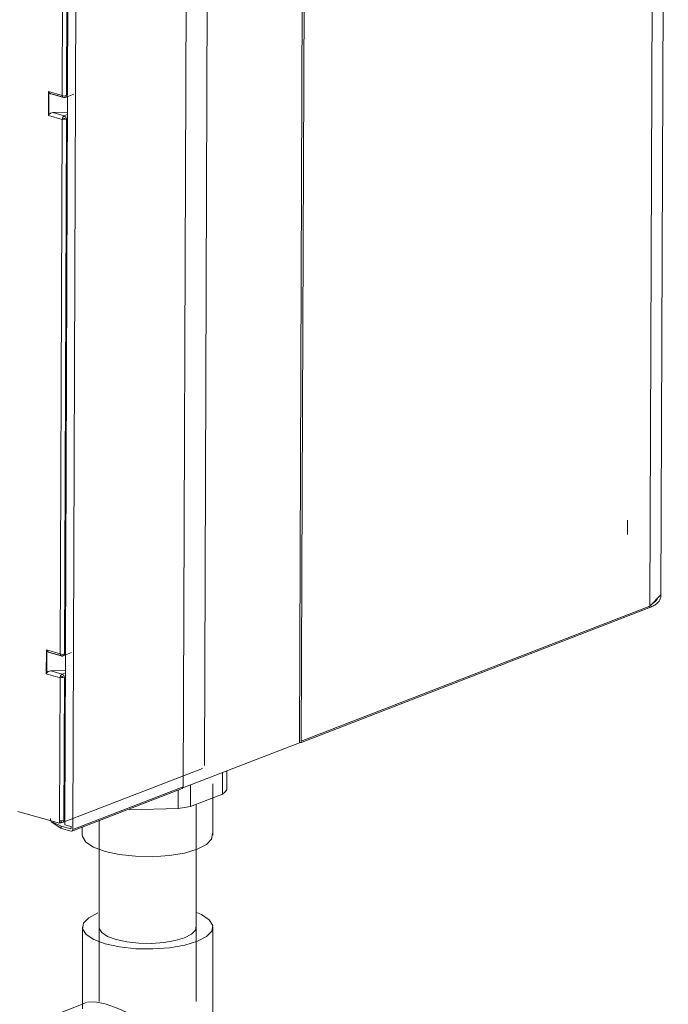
# Model space of a CAD drawing. Header units: millimetres. Extents: x 37142 to 69399, y 2700 to 29257.
# Tile 60 of 85: x 67542 to 67755, y 20041 to 20365. Entities that reach past the tile are written whole.
import ezdxf

# ---------------------------------------------------------------- set-up
doc = ezdxf.new("R2010")
doc.units = ezdxf.units.MM
for name, color, linetype, lineweight in [('G-XREF-____-OTLN', 8, 'Continuous', 9), ('M-EQPM-____-OTLN', 50, 'Continuous', 20), ('P-PIPE-____-OTLN', 3, 'Continuous', 20)]:
    doc.layers.add(name, color=color, linetype=linetype, lineweight=lineweight)

# ---------------------------------------------------------------- blocks, each defined once
blk = doc.blocks.new('City Class FR - City Class F_iam-V156-3D Отопление Right')
at = {"layer": 'G-XREF-____-OTLN'}
for p, q in [((-7494.02, 20175.06), (-7491.54, 20833.7)), ((-7495.12, 20830.49), (-7497.6, 20171.85)), ((-7610.51, 20786.99), (-7612.99, 20126.84)), ((-7609.9, 20786.06), (-7612.38, 20127.42)), ((-7644.3, 20119.33), (-7641.84, 20773.83)), ((-7651.28, 20112.36), (-7648.81, 20771)), ((-7685.12, 20756.94), (-7687.6, 20098.3)), ((-7689.36, 20340.19), (-7688.67, 20523.92)), ((-7691.09, 20340.05), (-7690.43, 20516.03)), ((-7689.02, 20516.06), (-7689.68, 20340.08)), ((-7695.65, 20333.43), (-7695.62, 20341.35)), ((-7695.62, 20341.35), (-7691.09, 20340.05)), ((-7695.5, 20333.73), (-7695.48, 20341.02)), ((-7694.75, 20340.5), (-7690.72, 20339.34)), ((-7694.15, 20340.42), (-7690.45, 20339.36)), ((-7690.08, 20339.37), (-7687.32, 20340.44)), ((-7690.05, 20156.29), (-7689.36, 20340.02)), ((-7691.12, 20332.13), (-7695.65, 20333.43)), ((-7689.38, 20334.5), (-7694.17, 20334.39)), ((-7690.47, 20333.32), (-7694.17, 20334.39)), ((-7689.38, 20333.75), (-7690.47, 20333.32)), ((-7691.78, 20156.15), (-7691.12, 20332.13)), ((-7689.71, 20332.16), (-7690.37, 20156.19)), ((-7505.02, 20195.46), (-7505, 20200.12)), ((-7497.6, 20171.85), (-7494.06, 20175.47)), ((-7612.38, 20127.42), (-7497.6, 20171.85)), ((-7495.64, 20173.55), (-7495.15, 20174.12)), ((-7612.7, 20126.85), (-7497.92, 20171.27)), ((-7696.34, 20149.53), (-7696.31, 20157.45)), ((-7696.31, 20157.45), (-7691.78, 20156.15)), ((-7696.19, 20149.83), (-7696.17, 20157.12)), ((-7695.44, 20156.6), (-7691.41, 20155.44)), ((-7694.84, 20156.52), (-7691.14, 20155.46)), ((-7690.77, 20155.47), (-7688.01, 20156.54)), ((-7690.26, 20099.82), (-7690.05, 20156.12)), ((-7691.81, 20148.23), (-7696.34, 20149.53)), ((-7690.07, 20150.6), (-7694.87, 20150.49)), ((-7691.16, 20149.43), (-7694.87, 20150.49)), ((-7691.31, 20148.71), (-7691.16, 20148.67)), ((-7690.07, 20149.85), (-7691.16, 20149.43)), ((-7691.99, 20101.27), (-7691.81, 20148.23)), ((-7691.31, 20148.44), (-7691.29, 20148.43)), ((-7690.4, 20148.26), (-7690.58, 20101.3)), ((-7612.99, 20126.84), (-7651.43, 20111.96)), ((-7690.98, 20100.58), (-7644.94, 20118.41)), ((-7687.92, 20097.73), (-7651.6, 20111.79)), ((-7651.28, 20112.36), (-7687.6, 20098.3)), ((-7705.69, 20104.25), (-7691.99, 20100.32)), ((-7694.92, 20101.94), (-7694.92, 20101.19)), ((-7691.41, 20098.64), (-7694.89, 20100.92)), ((-7694.18, 20100.73), (-7691.4, 20099.39)), ((-7691.99, 20100.32), (-7691.99, 20101.27)), ((-7691.34, 20100.57), (-7691.99, 20100.76)), ((-7691.47, 20100.52), (-7691.99, 20100.32)), ((-7691.47, 20101.21), (-7691.47, 20100.52)), ((-7691.25, 20100.61), (-7691.34, 20100.57)), ((-7691.4, 20099.39), (-7691.41, 20098.64)), ((-7691.4, 20099.39), (-7688.28, 20098.5)), ((-7688.21, 20097.72), (-7691.31, 20098.61)), ((-7688.2, 20099.23), (-7690.26, 20099.82)), ((-7688.21, 20098.57), (-7688.2, 20099.23))]:
    blk.add_line(p, q, dxfattribs=at)
for points in [[(-7695.48, 20341.02, 0), (-7695.55, 20341.18, 0), (-7695.62, 20341.35, 0)], [(-7695.48, 20341.02, 0), (-7694.96, 20340.58, 0), (-7694.15, 20340.42, 0)], [(-7691.09, 20340.05, 0), (-7690.36, 20339.79, 0), (-7689.68, 20340.08, 0)], [(-7690.45, 20339.36, 0), (-7690.9, 20339.46, 0), (-7691.09, 20340.05, 0)], [(-7689.68, 20340.08, 0), (-7689.91, 20339.48, 0), (-7690.45, 20339.36, 0)], [(-7690.68, 20339.33, 0), (-7690.64, 20339.32, 0), (-7690.61, 20339.32, 0), (-7690.58, 20339.31, 0), (-7690.55, 20339.31, 0), (-7690.51, 20339.31, 0), (-7690.48, 20339.3, 0), (-7690.45, 20339.3, 0), (-7690.42, 20339.3, 0), (-7690.38, 20339.3, 0), (-7690.35, 20339.31, 0), (-7690.32, 20339.31, 0), (-7690.28, 20339.32, 0), (-7690.25, 20339.32, 0), (-7690.22, 20339.33, 0), (-7690.18, 20339.34, 0), (-7690.15, 20339.35, 0), (-7690.12, 20339.36, 0)], [(-7695.65, 20333.43, 0), (-7695.58, 20333.58, 0), (-7695.5, 20333.73, 0)], [(-7694.17, 20334.39, 0), (-7694.99, 20334.2, 0), (-7695.5, 20333.73, 0)], [(-7691.12, 20332.13, 0), (-7690.93, 20332.87, 0), (-7690.47, 20333.32, 0)], [(-7691.12, 20332.13, 0), (-7690.39, 20332.24, 0), (-7689.71, 20332.16, 0)], [(-7690.47, 20332.57, 0), (-7690.53, 20332.47, 0), (-7690.6, 20332.33, 0)], [(-7690.32, 20332.34, 0), (-7690.46, 20332.31, 0), (-7690.6, 20332.33, 0)], [(-7690.47, 20333.32, 0), (-7689.93, 20332.89, 0), (-7689.71, 20332.16, 0)], [(-7690.32, 20332.34, 0), (-7690.36, 20332.48, 0), (-7690.47, 20332.57, 0)], [(-7494.02, 20175.06, 0), (-7494.03, 20174.78, 0), (-7494.09, 20174.5, 0), (-7494.17, 20174.22, 0), (-7494.28, 20173.96, 0), (-7494.42, 20173.71, 0), (-7494.58, 20173.47, 0), (-7494.77, 20173.24, 0), (-7494.98, 20173.02, 0), (-7495.21, 20172.8, 0), (-7495.45, 20172.6, 0), (-7495.72, 20172.4, 0), (-7496, 20172.21, 0), (-7496.3, 20172.03, 0), (-7496.62, 20171.86, 0), (-7496.96, 20171.69, 0), (-7497.31, 20171.52, 0), (-7497.68, 20171.37, 0), (-7497.92, 20171.27, 0)], [(-7497.92, 20171.27, 0), (-7497.78, 20171.36, 0), (-7497.6, 20171.85, 0)], [(-7495.15, 20174.12, 0), (-7495.29, 20173.93, 0), (-7495.45, 20173.74, 0), (-7495.63, 20173.56, 0), (-7495.83, 20173.38, 0), (-7496.05, 20173.2, 0), (-7496.29, 20173.03, 0), (-7496.37, 20172.98, 0)], [(-7696.17, 20157.12, 0), (-7696.25, 20157.28, 0), (-7696.31, 20157.45, 0)], [(-7696.17, 20157.12, 0), (-7695.65, 20156.68, 0), (-7694.84, 20156.52, 0)], [(-7691.78, 20156.15, 0), (-7691.05, 20155.89, 0), (-7690.37, 20156.19, 0)], [(-7691.14, 20155.46, 0), (-7691.59, 20155.56, 0), (-7691.78, 20156.15, 0)], [(-7691.37, 20155.43, 0), (-7691.33, 20155.42, 0), (-7691.3, 20155.42, 0), (-7691.27, 20155.41, 0), (-7691.24, 20155.41, 0), (-7691.21, 20155.41, 0), (-7691.17, 20155.4, 0), (-7691.14, 20155.4, 0), (-7691.11, 20155.4, 0), (-7691.07, 20155.41, 0), (-7691.04, 20155.41, 0), (-7691.01, 20155.41, 0), (-7690.98, 20155.42, 0), (-7690.94, 20155.42, 0), (-7690.91, 20155.43, 0), (-7690.88, 20155.44, 0), (-7690.84, 20155.45, 0), (-7690.81, 20155.46, 0)], [(-7690.37, 20156.19, 0), (-7690.6, 20155.58, 0), (-7691.14, 20155.46, 0)], [(-7696.34, 20149.53, 0), (-7696.27, 20149.68, 0), (-7696.19, 20149.83, 0)], [(-7694.87, 20150.49, 0), (-7695.68, 20150.3, 0), (-7696.19, 20149.83, 0)], [(-7691.81, 20148.23, 0), (-7691.62, 20148.97, 0), (-7691.16, 20149.43, 0)], [(-7691.16, 20148.67, 0), (-7691.22, 20148.57, 0), (-7691.29, 20148.43, 0)], [(-7691.16, 20149.43, 0), (-7690.62, 20148.99, 0), (-7690.4, 20148.26, 0)], [(-7691.01, 20148.44, 0), (-7691.05, 20148.58, 0), (-7691.16, 20148.67, 0)], [(-7691.81, 20148.23, 0), (-7691.08, 20148.34, 0), (-7690.4, 20148.26, 0)], [(-7691.01, 20148.44, 0), (-7691.15, 20148.42, 0), (-7691.29, 20148.43, 0)], [(-7612.99, 20126.84, 0), (-7612.56, 20126.94, 0), (-7612.38, 20127.42, 0)], [(-7651.6, 20111.79, 0), (-7651.46, 20111.88, 0), (-7651.28, 20112.36, 0)], [(-7691.99, 20101.27, 0), (-7691.26, 20101.19, 0), (-7690.58, 20101.3, 0)], [(-7691.34, 20100.57, 0), (-7690.8, 20100.7, 0), (-7690.58, 20101.3, 0)], [(-7687.6, 20098.3, 0), (-7687.78, 20097.82, 0), (-7688.21, 20097.72, 0)]]:
    blk.add_polyline3d(points, dxfattribs=at)
blk = doc.blocks.new('City Class FR - City Class 25 FR-V157-3D Отопление Right')
blk.add_blockref('City Class FR - City Class F_iam-V156-3D Отопление Right', (0, 0))
blk = doc.blocks.new('ADSK_Полипропилен_Муфта с накидной гайкой - 32 x 1_-V160-3D Отопление Right')
at = {"layer": 'P-PIPE-____-OTLN', "color": 10}
for p, q in [((-7638.32, 20117.03), (-7638.34, 20109.9)), ((-7636.92, 20111.34), (-7636.9, 20117.58)), ((-7648.85, 20105.85), (-7648.82, 20112.97)), ((-7641.54, 20096.4), (-7641.47, 20113.37)), ((-7652.91, 20111.32), (-7652.94, 20105.17)), ((-7638.34, 20109.9), (-7648.85, 20105.85)), ((-7652.94, 20105.17), (-7669.05, 20104.81)), ((-7684.53, 20099.12), (-7684.54, 20096.56))]:
    blk.add_line(p, q, dxfattribs=at)
for points in [[(-7636.92, 20111.34, 0), (-7637.54, 20110.61, 0), (-7638.34, 20109.9, 0)], [(-7648.85, 20105.85, 0), (-7650.85, 20105.48, 0), (-7652.94, 20105.17, 0)], [(-7641.6, 20096.96, 0), (-7641.9, 20095.1, 0), (-7643.64, 20093.33, 0), (-7646.7, 20091.77, 0)], [(-7646.7, 20091.77, 0), (-7650.87, 20090.54, 0), (-7655.88, 20089.71, 0), (-7661.37, 20089.34, 0), (-7666.97, 20089.46, 0), (-7672.31, 20090.06, 0), (-7677.01, 20091.09, 0), (-7680.77, 20092.49, 0), (-7683.31, 20094.16, 0), (-7684.47, 20095.99, 0), (-7684.53, 20096.56, 0)]]:
    blk.add_polyline3d(points, dxfattribs=at)
blk = doc.blocks.new('ADSK_Полипропилен_Отвод - Универсальный-V161-3D Отопление Right')
at = {"layer": 'P-PIPE-____-OTLN', "color": 10}
for p, q in [((-7684.47, 20066.15), (-7684.47, 20039.25)), ((-7641.47, 20026.12), (-7641.47, 20066.15)), ((-7683.08, 20041.3), (-7698.42, 20035.24)), ((-7682.64, 19995.25), (-7655.08, 20006.12)), ((-7691.15, 19995.19), (-7690.53, 19995))]:
    blk.add_line(p, q, dxfattribs=at)
for points in [[(-7679.34, 20070.83, 0), (-7682.39, 20069.25, 0), (-7684.12, 20067.45, 0), (-7684.4, 20065.57, 0), (-7683.23, 20063.73, 0), (-7680.68, 20062.05, 0), (-7676.92, 20060.64, 0)], [(-7676.92, 20060.64, 0), (-7672.2, 20059.62, 0), (-7666.86, 20059.04, 0), (-7661.26, 20058.94, 0), (-7655.77, 20059.34, 0), (-7650.77, 20060.2, 0), (-7646.61, 20061.46, 0), (-7643.56, 20063.04, 0), (-7641.83, 20064.84, 0), (-7641.54, 20066.72, 0), (-7642.72, 20068.57, 0), (-7645.27, 20070.25, 0), (-7646.87, 20070.94, 0)], [(-7650.79, 20062.66, 0), (-7653.89, 20061.72, 0), (-7657.61, 20061.08, 0), (-7661.7, 20060.79, 0), (-7665.87, 20060.86, 0), (-7669.84, 20061.29, 0), (-7673.35, 20062.05, 0), (-7676.15, 20063.09, 0), (-7678.05, 20064.34, 0), (-7678.92, 20065.72, 0), (-7678.97, 20066.14, 0)], [(-7647.02, 20066.58, 0), (-7647.24, 20065.17, 0), (-7648.52, 20063.84, 0), (-7650.79, 20062.66, 0)], [(-7682.76, 20041.41, 0), (-7680.37, 20041.56, 0), (-7676.92, 20040.87, 0)], [(-7676.92, 20040.87, 0), (-7672.68, 20039.35, 0), (-7668.14, 20037.22, 0), (-7663.67, 20034.73, 0), (-7659.47, 20032.06, 0), (-7655.63, 20029.33, 0), (-7652.2, 20026.62, 0), (-7649.18, 20023.98, 0), (-7646.61, 20021.43, 0)], [(-7690.53, 20035.49, 0), (-7694.77, 20036.02, 0), (-7698.72, 20035.12, 0), (-7702.11, 20032.88, 0), (-7704.62, 20029.59, 0)], [(-7690.53, 19995, 0), (-7686.3, 19994.47, 0), (-7682.35, 19995.37, 0), (-7678.96, 19997.61, 0), (-7676.36, 20001.06, 0), (-7674.72, 20005.48, 0), (-7674.17, 20010.56, 0), (-7674.72, 20015.96, 0), (-7676.36, 20021.31, 0), (-7678.96, 20026.25, 0), (-7682.35, 20030.44, 0), (-7686.3, 20033.59, 0), (-7690.53, 20035.49, 0)], [(-7696.62, 20030.04, 0), (-7693.69, 20030.7, 0), (-7690.53, 20030.31, 0), (-7687.38, 20028.9, 0), (-7684.44, 20026.55, 0), (-7681.92, 20023.43, 0), (-7679.99, 20019.76, 0), (-7678.77, 20015.78, 0), (-7678.35, 20011.76, 0)], [(-7655.08, 20006.12, 0), (-7654.11, 20006.53, 0), (-7653.19, 20006.97, 0), (-7652.33, 20007.44, 0), (-7651.53, 20007.92, 0), (-7650.77, 20008.41, 0), (-7650.07, 20008.92, 0), (-7649.42, 20009.43, 0), (-7648.81, 20009.95, 0), (-7648.24, 20010.46, 0), (-7647.71, 20010.98, 0), (-7647.21, 20011.5, 0), (-7646.74, 20012.02, 0), (-7646.31, 20012.53, 0), (-7645.91, 20013.04, 0), (-7645.53, 20013.55, 0), (-7645.17, 20014.06, 0), (-7644.84, 20014.56, 0), (-7644.53, 20015.07, 0), (-7644.24, 20015.57, 0), (-7643.97, 20016.06, 0), (-7643.71, 20016.56, 0), (-7643.48, 20017.06, 0), (-7643.25, 20017.55, 0), (-7643.05, 20018.05, 0), (-7642.85, 20018.54, 0), (-7642.67, 20019.04, 0), (-7642.5, 20019.54, 0), (-7642.35, 20020.04, 0), (-7642.21, 20020.55, 0), (-7642.08, 20021.06, 0), (-7641.96, 20021.57, 0), (-7641.85, 20022.09, 0), (-7641.76, 20022.62, 0), (-7641.68, 20023.15, 0), (-7641.61, 20023.7, 0), (-7641.55, 20024.25, 0), (-7641.51, 20024.81, 0), (-7641.49, 20025.38, 0), (-7641.47, 20025.96, 0), (-7641.47, 20026.12, 0)], [(-7678.35, 20011.76, 0), (-7678.77, 20007.98, 0), (-7679.99, 20004.69, 0), (-7681.92, 20002.12, 0), (-7684.44, 20000.45, 0)]]:
    blk.add_polyline3d(points, dxfattribs=at)

msp = doc.modelspace()

# ---------------------------------------------------------------- linework, layer by layer
at = {"layer": 'P-PIPE-____-OTLN', "color": 10}
for p, q in [((67600, 20041.66), (67600, 20106.57)), ((67568, 20101.33), (67568, 20041.66))]:
    msp.add_line(p, q, dxfattribs=at)

# ---------------------------------------------------------------- block references
at = {"layer": 'M-EQPM-____-OTLN'}
msp.add_blockref('City Class FR - City Class 25 FR-V157-3D Отопление Right', (75246.97, 0), dxfattribs=at)
at = {"layer": 'P-PIPE-____-OTLN', "color": 10}
for name in ['ADSK_Полипропилен_Муфта с накидной гайкой - 32 x 1_-V160-3D Отопление Right', 'ADSK_Полипропилен_Отвод - Универсальный-V161-3D Отопление Right']:
    msp.add_blockref(name, (75246.97, 0), dxfattribs=at)

doc.saveas('drawing.dxf')
